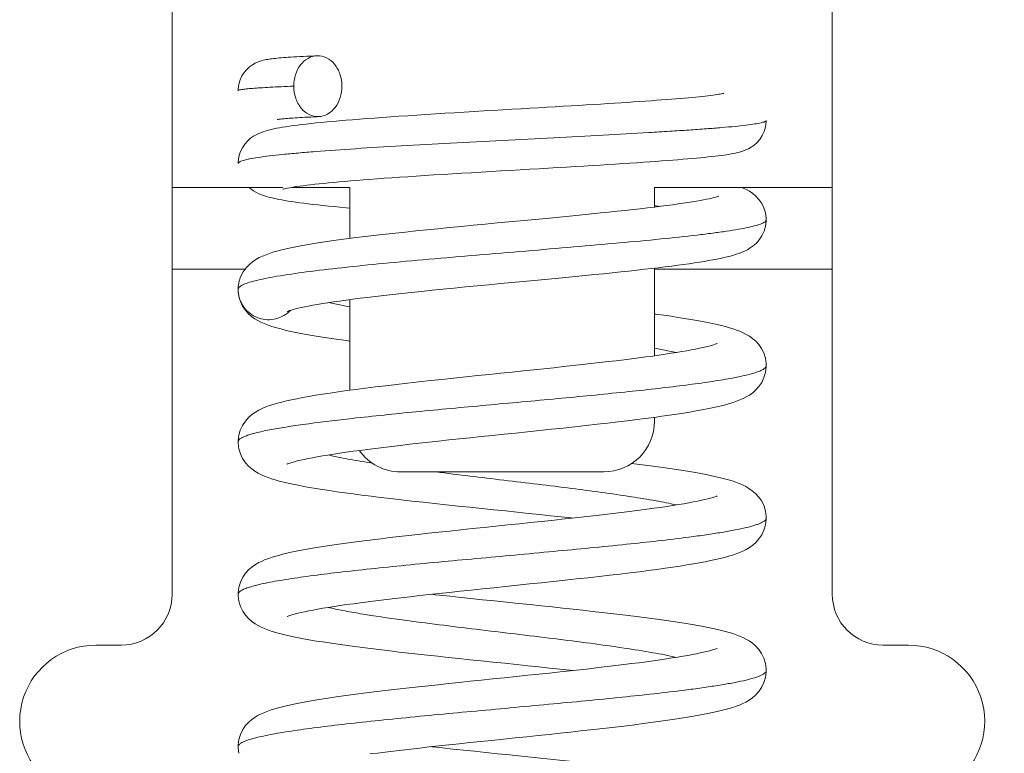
# Model space of a CAD drawing. Header units: millimetres. Extents: x 38 to 345, y 39 to 594.
# Tile 41 of 46: x 301.72 to 311.41, y 398.28 to 405.5. Entities that reach past the tile are written whole.
import ezdxf

# ---------------------------------------------------------------- set-up
doc = ezdxf.new("R2010")
doc.units = ezdxf.units.MM
doc.layers.add('DIM', color=7, linetype='Continuous')
doc.styles.get("Standard").update_dxf_attribs({"font": 'txt.shx'})
doc.dimstyles.new('ISO-25', dxfattribs={"dimtxt": 5, "dimasz": 5, "dimexe": 1, "dimexo": 1, "dimgap": 1, "dimtad": 0, "dimdsep": 46, "dimtxsty": 'Standard', "dimcen": 1, "dimadec": 0, "dimazin": 0, "dimtfac": 1, "dimtmove": 0, "dimatfit": 3, "dimfxl": 0, "dimarcsym": 0})

# ---------------------------------------------------------------- blocks, each defined once
blk = doc.blocks.new('*D3')
at = {"layer": 'Defpoints', "color": 0}
for p in [(306.4711, 505.0418), (306.4711, 371.4418), (341.4711, 371.4418)]:
    blk.add_point(p, dxfattribs=at)
at = {"layer": 'DIM', "color": 0, "lineweight": -2}
for p, q in [((307.4711, 505.0418), (342.4711, 505.0418)), ((341.4711, 500.0418), (341.4711, 448.4085)), ((341.4711, 376.4418), (341.4711, 428.0752)), ((307.4711, 371.4418), (342.4711, 371.4418))]:
    blk.add_line(p, q, dxfattribs=at)
at = {"layer": 'DIM', "color": 0}
for points in [[(340.6378, 500.0418), (342.3044, 500.0418), (341.4711, 505.0418)], [(340.6378, 376.4418), (342.3044, 376.4418), (341.4711, 371.4418)]]:
    blk.add_solid(points, dxfattribs=at)
at = {"layer": 'DIM', "color": 0, "lineweight": 0, "insert": (341.4711, 438.2418), "char_height": 5, "attachment_point": 5, "rotation": 90}
blk.add_mtext('133.6', dxfattribs=at)

msp = doc.modelspace()

# ---------------------------------------------------------------- linework, layer by layer
at = {"color": 7, "linetype": 'Continuous', "lineweight": 0}
for p, q in [((303.2211, 403.8461), (303.2211, 406.4708)), ((309.7211, 406.4708), (309.7211, 403.8461)), ((303.2211, 403.8461), (303.2211, 399.8418)), ((304.312, 403.8461), (303.2211, 403.8461)), ((304.9711, 403.8461), (304.3989, 403.8461)), ((304.9711, 403.3433), (304.9711, 403.8461)), ((307.9711, 403.8461), (307.9711, 403.6529)), ((309.7211, 403.8461), (307.9711, 403.8461)), ((309.7211, 399.8418), (309.7211, 403.8461)), ((309.071, 403.5267), (309.071, 403.5266)), ((307.9711, 403.0512), (307.9711, 402.1893)), ((303.949, 403.0418), (303.2211, 403.0418)), ((309.7211, 403.0418), (307.9711, 403.0418)), ((303.8718, 402.8609), (303.8713, 402.8451)), ((303.8732, 402.8701), (303.8718, 402.8609)), ((303.8776, 402.8999), (303.8732, 402.8701)), ((303.8855, 402.9321), (303.8826, 402.923)), ((303.8711, 402.8407), (303.8715, 402.8262)), ((303.8712, 402.8451), (303.8712, 402.8418)), ((303.8712, 402.8407), (303.8712, 402.8418)), ((304.7615, 402.7116), (304.9695, 402.6696)), ((304.9711, 401.8499), (304.9711, 402.7412)), ((307.9728, 402.264), (308.1854, 402.221)), ((309.0709, 402.0919), (309.0709, 402.0917)), ((304.9935, 401.5725), (304.9677, 401.5696)), ((307.9711, 401.5837), (307.9711, 401.5461)), ((303.8712, 401.3419), (303.8712, 401.3417)), ((307.4711, 401.0461), (305.4711, 401.0461)), ((309.0711, 400.5919), (309.0711, 400.5918)), ((303.8712, 399.8418), (303.8712, 399.8416)), ((302.4711, 399.3418), (302.7211, 399.3418)), ((310.4711, 399.3418), (310.2211, 399.3418)), ((309.071, 399.0919), (309.071, 399.0917)), ((303.8712, 398.3419), (303.8712, 398.3417))]:
    msp.add_line(p, q, dxfattribs=at)
for points in [[(304.6482, 405.1416), (304.6257, 405.1406), (304.5859, 405.1388), (304.5484, 405.1369), (304.5131, 405.1351), (304.4798, 405.1333), (304.4485, 405.1315), (304.419, 405.1297), (304.3913, 405.128), (304.3652, 405.1262), (304.3408, 405.1245), (304.3179, 405.1228), (304.2964, 405.1211), (304.2762, 405.1193), (304.2573, 405.1176), (304.2394, 405.1158), (304.2226, 405.114), (304.2066, 405.1121), (304.1913, 405.1101), (304.1766, 405.1081), (304.1623, 405.1058), (304.1482, 405.1033), (304.1339, 405.1005), (304.119, 405.097), (304.1026, 405.0927), (304.084, 405.0868), (304.0628, 405.0789), (304.0384, 405.0676), (304.0118, 405.0524), (303.984, 405.0325), (303.9567, 405.0076), (303.9315, 404.9779), (303.9093, 404.9433), (303.8913, 404.9045), (303.8784, 404.8615), (303.8717, 404.8149), (303.8711, 404.7968)], [(308.6522, 404.7713), (308.6515, 404.7711), (308.647, 404.77), (308.6396, 404.7685), (308.6296, 404.7665), (308.6172, 404.7643), (308.6024, 404.7618), (308.5855, 404.7592), (308.5665, 404.7565), (308.5455, 404.7537), (308.5224, 404.7507), (308.4973, 404.7477), (308.4703, 404.7446), (308.4412, 404.7414), (308.4102, 404.7382), (308.3772, 404.7349), (308.3422, 404.7315), (308.3052, 404.7281), (308.2662, 404.7247), (308.2252, 404.7211), (308.1821, 404.7176), (308.137, 404.7139), (308.0898, 404.7102), (308.0406, 404.7065), (307.9895, 404.7027), (307.9363, 404.6989), (307.8812, 404.695), (307.8241, 404.691), (307.7651, 404.687), (307.7041, 404.6829), (307.6412, 404.6788), (307.5765, 404.6747), (307.5099, 404.6704), (307.4415, 404.6662), (307.3713, 404.6618), (307.2993, 404.6574), (307.2255, 404.653), (307.1499, 404.6485), (307.0724, 404.6438), (306.993, 404.6392), (306.9118, 404.6344), (306.8285, 404.6295), (306.7434, 404.6245), (306.6563, 404.6194), (306.5672, 404.6142), (306.4762, 404.6089), (306.3834, 404.6035), (306.2892, 404.5979), (306.194, 404.5922), (306.0983, 404.5865), (306.0027, 404.5807), (305.9075, 404.5749), (305.8133, 404.569), (305.7206, 404.5631), (305.6297, 404.5573), (305.5411, 404.5515), (305.4552, 404.5457), (305.3719, 404.54), (305.2914, 404.5343), (305.2137, 404.5287), (305.1387, 404.5231), (305.0666, 404.5175), (304.9972, 404.512), (304.9306, 404.5066), (304.8669, 404.5012), (304.8059, 404.4958), (304.7476, 404.4904), (304.6921, 404.4851), (304.6393, 404.4798), (304.5892, 404.4745), (304.5418, 404.4693), (304.4969, 404.464), (304.4546, 404.4588), (304.4148, 404.4536), (304.3775, 404.4484), (304.3423, 404.4432), (304.3094, 404.4379), (304.2785, 404.4326), (304.2495, 404.4272), (304.2221, 404.4216), (304.1961, 404.4158), (304.1713, 404.4096), (304.1475, 404.403), (304.1239, 404.3956), (304.1002, 404.3872), (304.0758, 404.3772), (304.05, 404.3647), (304.0228, 404.3491), (303.9944, 404.3291), (303.9657, 404.3041), (303.9379, 404.2728), (303.913, 404.2354), (303.8926, 404.1928), (303.8785, 404.1462), (303.8717, 404.0979), (303.8712, 404.0804)], [(304.256, 404.5137), (304.2558, 404.5137), (304.2574, 404.514), (304.2609, 404.5145), (304.266, 404.5153), (304.2727, 404.5162), (304.2807, 404.5171), (304.2901, 404.5182), (304.3008, 404.5193), (304.3127, 404.5205), (304.326, 404.5217), (304.3405, 404.523), (304.3562, 404.5243), (304.3733, 404.5256), (304.3917, 404.5269), (304.4113, 404.5283), (304.4323, 404.5297), (304.4546, 404.5311), (304.4783, 404.5325), (304.5033, 404.5339), (304.5297, 404.5354), (304.5575, 404.5369), (304.5867, 404.5383), (304.6174, 404.5398), (304.6495, 404.5413), (304.6642, 404.542)], [(304.9219, 403.9049), (304.9799, 403.9098), (305.0406, 403.9148), (305.1038, 403.9198), (305.1697, 403.9249), (305.2383, 403.93), (305.3097, 403.9352), (305.3839, 403.9405), (305.4611, 403.9458), (305.5412, 403.9513), (305.6242, 403.9568), (305.71, 403.9623), (305.7983, 403.968), (305.8888, 403.9736), (305.981, 403.9793), (306.0748, 403.9851), (306.1697, 403.9908), (306.2653, 403.9965), (306.3613, 404.0022), (306.4572, 404.0078), (306.5528, 404.0134), (306.6477, 404.0189), (306.7416, 404.0244), (306.8344, 404.0298), (306.9258, 404.0352), (307.0157, 404.0404), (307.1038, 404.0456), (307.19, 404.0508), (307.2742, 404.0558), (307.356, 404.0607), (307.4355, 404.0656), (307.5125, 404.0704), (307.587, 404.0751), (307.6591, 404.0797), (307.7287, 404.0842), (307.796, 404.0887), (307.8608, 404.093), (307.9233, 404.0974), (307.9835, 404.1016), (308.0413, 404.1058), (308.0969, 404.11), (308.1503, 404.114), (308.2015, 404.1181), (308.2505, 404.1221), (308.2974, 404.126), (308.342, 404.1299), (308.3846, 404.1338), (308.425, 404.1376), (308.4634, 404.1414), (308.4997, 404.1452), (308.534, 404.1489), (308.5664, 404.1526), (308.597, 404.1563), (308.6257, 404.16), (308.6528, 404.1637), (308.6783, 404.1675), (308.7023, 404.1712), (308.7251, 404.1751), (308.7467, 404.1791), (308.7673, 404.1834), (308.7873, 404.1879), (308.8069, 404.1929), (308.8268, 404.1986), (308.8475, 404.2054), (308.8698, 404.214), (308.8946, 404.2254), (308.9215, 404.2404), (308.9505, 404.2604), (308.9797, 404.286), (309.0074, 404.3177), (309.0318, 404.355), (309.0511, 404.3969), (309.0644, 404.4425), (309.0706, 404.4899), (309.0709, 404.5041)], [(303.978, 403.8461), (303.9957, 403.8308), (304.0244, 403.8108), (304.0515, 403.7953), (304.077, 403.7831), (304.101, 403.7732), (304.1241, 403.7649), (304.1469, 403.7577), (304.1699, 403.7511), (304.1936, 403.745), (304.2183, 403.7392), (304.2444, 403.7336), (304.2719, 403.728), (304.3012, 403.7226), (304.3323, 403.7172), (304.3653, 403.7118), (304.4003, 403.7064), (304.4374, 403.7011), (304.4767, 403.6956), (304.5182, 403.6902), (304.5619, 403.6847), (304.608, 403.6792), (304.6565, 403.6736), (304.7073, 403.6679), (304.7606, 403.6622), (304.8163, 403.6565), (304.8744, 403.6506), (304.935, 403.6447), (304.9711, 403.6413)], [(304.312, 403.8278), (304.3118, 403.8278), (304.3137, 403.8283), (304.3195, 403.83), (304.3288, 403.8323), (304.3415, 403.8352), (304.3573, 403.8385), (304.3762, 403.8421), (304.3979, 403.8459), (304.3989, 403.8461)], [(304.3989, 403.8461), (304.4225, 403.8499), (304.4497, 403.8541), (304.4798, 403.8583), (304.5124, 403.8627), (304.5477, 403.8672), (304.5856, 403.8717), (304.6261, 403.8763), (304.6691, 403.8809), (304.7147, 403.8857), (304.7628, 403.8904), (304.8133, 403.8952), (304.8664, 403.9), (304.9219, 403.9049)], [(309.071, 403.5266), (309.0704, 403.5454), (309.0631, 403.5957), (309.0478, 403.6444), (309.0258, 403.689), (308.999, 403.7278), (308.969, 403.7604), (308.9377, 403.7868), (308.9061, 403.8082), (308.8749, 403.8255), (308.8441, 403.8398), (308.8282, 403.8461)], [(308.6021, 403.7589), (308.6031, 403.7594), (308.6045, 403.76), (308.6017, 403.759), (308.5951, 403.7567), (308.5849, 403.7535), (308.5712, 403.7496), (308.5541, 403.7451), (308.5337, 403.7402), (308.51, 403.7349), (308.4831, 403.7293), (308.453, 403.7234), (308.4197, 403.7172), (308.3831, 403.7108), (308.3432, 403.7042), (308.2999, 403.6974), (308.2533, 403.6903), (308.2033, 403.6831), (308.1499, 403.6758), (308.093, 403.6682), (308.0328, 403.6605), (307.9692, 403.6527), (307.9023, 403.6447), (307.8322, 403.6365), (307.7591, 403.6283), (307.6829, 403.6199), (307.6038, 403.6114), (307.5219, 403.6027), (307.4374, 403.594), (307.3499, 403.5851), (307.2596, 403.5761), (307.1663, 403.5669), (307.0698, 403.5575), (306.9701, 403.5479), (306.8671, 403.5381), (306.7608, 403.5279), (306.6508, 403.5175), (306.5379, 403.5068), (306.4222, 403.4959), (306.3048, 403.4847), (306.1868, 403.4734), (306.0691, 403.462), (305.9527, 403.4507), (305.8385, 403.4394), (305.7277, 403.4282), (305.6205, 403.4172), (305.5178, 403.4064), (305.4192, 403.3958), (305.3247, 403.3854), (305.2342, 403.3752), (305.1476, 403.365), (305.0647, 403.355), (304.9853, 403.3451), (304.9095, 403.3353), (304.837, 403.3255), (304.7678, 403.3158), (304.7018, 403.3061), (304.6392, 403.2964), (304.58, 403.2867), (304.524, 403.2771), (304.4713, 403.2674), (304.4216, 403.2578), (304.3751, 403.248), (304.3313, 403.2382), (304.2902, 403.2282), (304.2514, 403.218), (304.2148, 403.2073), (304.1798, 403.196), (304.146, 403.1838), (304.1129, 403.1701), (304.0802, 403.1546), (304.0474, 403.1363), (304.0146, 403.1143), (303.9819, 403.0875), (303.9499, 403.054), (303.9208, 403.0136), (303.8964, 402.9658), (303.8855, 402.9321)], [(304.355, 402.6248), (304.3549, 402.6248), (304.3578, 402.626), (304.3652, 402.6289), (304.3769, 402.6329), (304.3926, 402.6378), (304.4121, 402.6434), (304.4355, 402.6495), (304.4624, 402.6561), (304.493, 402.663), (304.5272, 402.6703), (304.5651, 402.6778), (304.6066, 402.6856), (304.6519, 402.6936), (304.7009, 402.7018), (304.7536, 402.7102), (304.81, 402.7187), (304.8701, 402.7274), (304.9338, 402.7362), (305.001, 402.7452), (305.0719, 402.7543), (305.1465, 402.7635), (305.225, 402.7729), (305.3073, 402.7825), (305.3937, 402.7923), (305.4842, 402.8022), (305.5789, 402.8124), (305.6779, 402.8228), (305.7812, 402.8333), (305.8881, 402.8441), (305.9982, 402.855), (306.1106, 402.866), (306.2244, 402.877), (306.3388, 402.8879), (306.453, 402.8988), (306.5661, 402.9095), (306.6772, 402.92), (306.786, 402.9303), (306.892, 402.9403), (306.9953, 402.9502), (307.0959, 402.9599), (307.1936, 402.9693), (307.2884, 402.9786), (307.3803, 402.9878), (307.4694, 402.9967), (307.5555, 403.0056), (307.6387, 403.0143), (307.719, 403.0228), (307.7965, 403.0313), (307.871, 403.0396), (307.9426, 403.0478), (308.0112, 403.0559), (308.077, 403.0639), (308.1399, 403.0718), (308.1998, 403.0796), (308.257, 403.0874), (308.3114, 403.095), (308.3631, 403.1026), (308.4122, 403.1102), (308.4587, 403.1177), (308.5026, 403.1251), (308.544, 403.1326), (308.5831, 403.14), (308.6198, 403.1475), (308.6544, 403.155), (308.687, 403.1626), (308.7179, 403.1705), (308.7473, 403.1786), (308.7754, 403.1872), (308.8028, 403.1965), (308.83, 403.2069), (308.8573, 403.2187), (308.8853, 403.2328), (308.914, 403.2497), (308.9435, 403.2707), (308.9732, 403.2967), (309.0023, 403.3295), (309.0284, 403.3687), (309.0498, 403.4138), (309.0642, 403.4628), (309.0706, 403.5124), (309.071, 403.5267)], [(303.8826, 402.923), (303.8796, 402.9135), (303.8776, 402.8999)], [(303.8715, 402.8262), (303.8784, 402.7745), (303.8937, 402.7236), (303.9161, 402.677), (303.9432, 402.6368), (303.9732, 402.6032), (304.0039, 402.5761), (304.0347, 402.5539), (304.0655, 402.5354), (304.0962, 402.5195), (304.1273, 402.5056), (304.1592, 402.493), (304.1924, 402.4814), (304.2272, 402.4704), (304.2642, 402.4597), (304.3035, 402.4494), (304.3456, 402.4392), (304.3905, 402.4292), (304.4383, 402.4191), (304.4892, 402.4092), (304.5432, 402.3992), (304.6003, 402.3892), (304.6606, 402.3792), (304.7244, 402.3691), (304.7916, 402.359), (304.8625, 402.3487), (304.9372, 402.3383), (304.9711, 402.3338)], [(309.0709, 402.0917), (309.0701, 402.1136), (309.0619, 402.1666), (309.0458, 402.2164), (309.0233, 402.2612), (308.9965, 402.2999), (308.9669, 402.3325), (308.9363, 402.3592), (308.9051, 402.3813), (308.8739, 402.3999), (308.8424, 402.4159), (308.8106, 402.4299), (308.7778, 402.4425), (308.7437, 402.4543), (308.7079, 402.4654), (308.6702, 402.476), (308.6303, 402.4863), (308.5877, 402.4965), (308.5423, 402.5065), (308.4938, 402.5165), (308.4421, 402.5265), (308.3872, 402.5366), (308.3289, 402.5466), (308.2672, 402.5567), (308.202, 402.5669), (308.1332, 402.5772), (308.0609, 402.5876), (307.9848, 402.5981), (307.9711, 402.5999)], [(308.5862, 402.3095), (308.5866, 402.3098), (308.5848, 402.309), (308.5779, 402.3062), (308.5663, 402.302), (308.5503, 402.2968), (308.5303, 402.2909), (308.5063, 402.2844), (308.4785, 402.2774), (308.4472, 402.2701), (308.4123, 402.2626), (308.374, 402.2547), (308.3324, 402.2467), (308.2875, 402.2385), (308.2395, 402.2302), (308.1882, 402.2217), (308.1339, 402.2131), (308.0765, 402.2044), (308.0161, 402.1956), (307.9528, 402.1867), (307.8865, 402.1777), (307.8173, 402.1685), (307.7453, 402.1593), (307.6705, 402.15), (307.593, 402.1406), (307.5129, 402.1311), (307.4303, 402.1215), (307.3452, 402.1118), (307.2578, 402.102), (307.1678, 402.0921), (307.0753, 402.082), (306.98, 402.0718), (306.8818, 402.0613), (306.7806, 402.0507), (306.6763, 402.0398), (306.5688, 402.0286), (306.4581, 402.0171), (306.3449, 402.0053), (306.2297, 401.9933), (306.1133, 401.9812), (305.9967, 401.9689), (305.8805, 401.9565), (305.7653, 401.9441), (305.6518, 401.9317), (305.5404, 401.9193), (305.4317, 401.9069), (305.326, 401.8945), (305.2239, 401.8822), (305.1256, 401.87), (305.0315, 401.8579), (304.942, 401.846), (304.8572, 401.8342), (304.7773, 401.8225), (304.7022, 401.8111), (304.6321, 401.7998), (304.5667, 401.7886), (304.5058, 401.7776), (304.449, 401.7667), (304.3963, 401.7557), (304.3472, 401.7448), (304.3013, 401.7336), (304.2584, 401.7223), (304.2181, 401.7105), (304.1801, 401.6981), (304.144, 401.6849), (304.1093, 401.6703), (304.0752, 401.6536), (304.0414, 401.6341), (304.0075, 401.6105), (303.9744, 401.5817), (303.9427, 401.5462), (303.9148, 401.5044), (303.8926, 401.457), (303.8779, 401.4065), (303.8715, 401.3568), (303.8712, 401.3417)], [(307.966, 401.5831), (308.0439, 401.5937), (308.1186, 401.6043), (308.1894, 401.6148), (308.2564, 401.6252), (308.3197, 401.6355), (308.3794, 401.6457), (308.4357, 401.6559), (308.4887, 401.6661), (308.5385, 401.6763), (308.5852, 401.6866), (308.6289, 401.697), (308.6698, 401.7075), (308.708, 401.7183), (308.744, 401.7294), (308.7781, 401.7412), (308.8108, 401.7539), (308.8427, 401.7679), (308.8743, 401.784), (308.9058, 401.8027), (308.9373, 401.8252), (308.9684, 401.8526), (308.9988, 401.8866), (309.026, 401.927), (309.0484, 401.9738), (309.0637, 402.0247), (309.0705, 402.0764), (309.0709, 402.0919)], [(304.3558, 401.124), (304.3556, 401.1239), (304.3589, 401.1253), (304.3681, 401.1289), (304.3825, 401.1338), (304.4018, 401.1398), (304.4255, 401.1465), (304.4535, 401.1537), (304.4854, 401.1613), (304.5212, 401.1692), (304.5607, 401.1774), (304.6039, 401.1858), (304.6507, 401.1944), (304.7011, 401.2032), (304.7549, 401.2121), (304.8121, 401.2211), (304.8726, 401.2303), (304.9364, 401.2395), (305.0033, 401.2489), (305.0734, 401.2583), (305.1467, 401.2679), (305.2232, 401.2776), (305.3029, 401.2875), (305.3857, 401.2974), (305.4716, 401.3075), (305.5606, 401.3177), (305.6526, 401.3281), (305.7476, 401.3386), (305.8455, 401.3493), (305.9464, 401.3602), (306.05, 401.3712), (306.1562, 401.3824), (306.2649, 401.3938), (306.376, 401.4053), (306.4892, 401.4171), (306.6041, 401.429), (306.7207, 401.4412), (306.8379, 401.4534), (306.9551, 401.4658), (307.0712, 401.4781), (307.1855, 401.4905), (307.297, 401.5027), (307.4049, 401.5147), (307.509, 401.5266), (307.6087, 401.5383), (307.7042, 401.5497), (307.7954, 401.561), (307.8824, 401.572)], [(307.8824, 401.572), (307.9652, 401.5829), (307.966, 401.5831)], [(303.8712, 401.3419), (303.8715, 401.3264), (303.8784, 401.2747), (303.8937, 401.2237), (303.9161, 401.1769), (303.9435, 401.1364), (303.974, 401.1023), (304.0054, 401.0749), (304.0371, 401.0523), (304.0688, 401.0335), (304.1005, 401.0174), (304.1328, 401.0033), (304.1659, 400.9906), (304.2007, 400.9786), (304.2375, 400.9673), (304.2767, 400.9564), (304.3186, 400.9457), (304.3635, 400.9351), (304.4114, 400.9247), (304.4625, 400.9143), (304.5169, 400.904), (304.5749, 400.8936), (304.6365, 400.8832), (304.7019, 400.8726), (304.7712, 400.862), (304.8446, 400.8513), (304.9221, 400.8404), (305.0038, 400.8294), (305.0896, 400.8182), (305.1797, 400.8069), (305.274, 400.7954), (305.3726, 400.7836), (305.4753, 400.7718), (305.5819, 400.7597), (305.6919, 400.7475), (305.8047, 400.7352), (305.9198, 400.7229), (306.0364, 400.7106), (306.1538, 400.6982), (306.2714, 400.686), (306.3886, 400.6738), (306.5046, 400.6617), (306.619, 400.6498), (306.7313, 400.6381), (306.841, 400.6266), (306.9479, 400.6153), (307.0518, 400.6042), (307.1527, 400.5932), (307.1655, 400.5918)], [(309.0711, 400.5918), (309.0707, 400.6078), (309.064, 400.6582), (309.0488, 400.7094), (309.0259, 400.7571), (308.9978, 400.7984), (308.9662, 400.8333), (308.9336, 400.8612), (308.9007, 400.8841), (308.8683, 400.9029), (308.836, 400.9188), (308.8036, 400.9327), (308.7705, 400.9452), (308.736, 400.9568), (308.6998, 400.9678), (308.6614, 400.9784), (308.6205, 400.9887), (308.5768, 400.9989), (308.5303, 401.009), (308.4808, 401.0191), (308.4283, 401.0291), (308.3727, 401.0391), (308.3141, 401.0491), (308.2525, 401.0591), (308.1881, 401.069), (308.1211, 401.079), (308.0515, 401.0889), (307.9791, 401.0988), (307.9039, 401.1088), (307.8258, 401.1188), (307.7447, 401.129), (307.7444, 401.129)], [(308.5863, 400.8096), (308.5865, 400.8097), (308.584, 400.8086), (308.5762, 400.8055), (308.5633, 400.801), (308.5456, 400.7954), (308.5235, 400.789), (308.4971, 400.782), (308.4667, 400.7746), (308.4324, 400.7669), (308.3944, 400.7588), (308.3526, 400.7505), (308.3072, 400.7421), (308.2582, 400.7334), (308.2057, 400.7246), (308.1498, 400.7156), (308.0906, 400.7065), (308.0281, 400.6973), (307.9626, 400.688), (307.894, 400.6787), (307.8224, 400.6692), (307.748, 400.6597), (307.6709, 400.65), (307.5913, 400.6404), (307.5092, 400.6306), (307.4246, 400.6208), (307.3374, 400.6109), (307.2474, 400.6008), (307.1544, 400.5906), (307.0584, 400.5802), (306.959, 400.5695), (306.8563, 400.5587), (306.75, 400.5475), (306.6401, 400.536), (306.526, 400.5241), (306.4098, 400.5121), (306.2927, 400.4999), (306.1767, 400.4878), (306.064, 400.476), (305.9545, 400.4644), (305.8482, 400.4531), (305.7453, 400.4419), (305.6455, 400.431), (305.5491, 400.4202), (305.4558, 400.4096), (305.3656, 400.3992), (305.2785, 400.3888), (305.1944, 400.3786), (305.1133, 400.3685), (305.0351, 400.3584), (304.9597, 400.3484), (304.8871, 400.3384), (304.8171, 400.3284), (304.75, 400.3184), (304.6857, 400.3085), (304.6245, 400.2985), (304.5664, 400.2886), (304.5113, 400.2786), (304.4593, 400.2687), (304.4104, 400.2587), (304.3645, 400.2487), (304.3213, 400.2386), (304.2808, 400.2284), (304.2427, 400.2178), (304.2066, 400.2069), (304.1722, 400.1954), (304.1391, 400.1829), (304.1066, 400.169), (304.0743, 400.1531), (304.0419, 400.1344), (304.0094, 400.1118), (303.9771, 400.0843), (303.9457, 400.05), (303.9176, 400.0091), (303.8944, 399.9617), (303.8787, 399.9104), (303.8717, 399.8591), (303.8712, 399.8416)], [(304.3562, 399.6242), (304.3558, 399.624), (304.3576, 399.6248), (304.3644, 399.6275), (304.3757, 399.6316), (304.3914, 399.6367), (304.4111, 399.6425), (304.4348, 399.649), (304.4622, 399.6559), (304.4934, 399.6632), (304.5284, 399.6708), (304.5671, 399.6787), (304.6095, 399.6869), (304.6556, 399.6953), (304.7054, 399.7039), (304.7588, 399.7127), (304.8158, 399.7217), (304.8762, 399.7308), (304.9399, 399.74), (305.0069, 399.7494), (305.077, 399.7588), (305.1503, 399.7684), (305.2267, 399.7781), (305.3063, 399.7879), (305.3891, 399.7978), (305.4751, 399.8079), (305.5642, 399.8182), (305.6565, 399.8286), (305.752, 399.8391), (305.8507, 399.8499), (305.9525, 399.8608), (306.0574, 399.872), (306.1654, 399.8834), (306.2762, 399.8949), (306.3898, 399.9068), (306.5054, 399.9188), (306.6224, 399.9309), (306.74, 399.9432), (306.8576, 399.9555), (306.9746, 399.9678), (307.0903, 399.9802), (307.2042, 399.9925), (307.3158, 400.0048), (307.4244, 400.0169), (307.5296, 400.029), (307.6311, 400.0409), (307.7284, 400.0527), (307.8215, 400.0643), (307.9103, 400.0757), (307.9948, 400.0869), (308.075, 400.0981), (308.1509, 400.109), (308.2227, 400.1199), (308.2904, 400.1306), (308.3541, 400.1413), (308.4139, 400.1519), (308.47, 400.1624), (308.5225, 400.173), (308.5715, 400.1835), (308.6174, 400.1942), (308.6604, 400.205), (308.7007, 400.2162), (308.7386, 400.2277), (308.7743, 400.2398), (308.8083, 400.2528), (308.8412, 400.2672), (308.8735, 400.2835), (308.9055, 400.3025), (308.9373, 400.3253), (308.9687, 400.3528), (308.999, 400.3868), (309.0262, 400.4272), (309.0486, 400.4739), (309.0639, 400.5247), (309.0707, 400.5763), (309.0711, 400.5919)], [(303.8712, 399.8418), (303.8716, 399.8263), (303.8784, 399.7744), (303.8939, 399.723), (303.9168, 399.6757), (303.9445, 399.6351), (303.9753, 399.6011), (304.0065, 399.574), (304.0378, 399.5518), (304.0688, 399.5335), (304.0996, 399.5179), (304.1308, 399.5041), (304.1626, 399.4918), (304.1956, 399.4803), (304.2301, 399.4695), (304.2662, 399.4592), (304.3044, 399.4492), (304.3449, 399.4394), (304.3878, 399.4297), (304.4334, 399.4201), (304.4817, 399.4106), (304.5328, 399.4011), (304.5868, 399.3915), (304.6438, 399.382), (304.7037, 399.3724), (304.7666, 399.3627), (304.8324, 399.353), (304.9011, 399.3433), (304.9726, 399.3335), (305.0468, 399.3237), (305.1237, 399.3139), (305.2032, 399.304), (305.2852, 399.294), (305.3699, 399.284), (305.4574, 399.2738), (305.5476, 399.2636), (305.6408, 399.2532), (305.737, 399.2426), (305.8363, 399.2319), (305.9386, 399.2209), (306.0442, 399.2097), (306.1531, 399.1983), (306.265, 399.1866), (306.3806, 399.1746), (306.4968, 399.1625), (306.6111, 399.1507), (306.7232, 399.139), (306.8317, 399.1276), (306.937, 399.1164), (307.0391, 399.1055), (307.138, 399.0948), (307.1654, 399.0918)], [(309.071, 399.0917), (309.0705, 399.1095), (309.0634, 399.1607), (309.0478, 399.2117), (309.025, 399.2586), (308.9972, 399.2991), (308.9664, 399.3331), (308.9348, 399.3604), (308.903, 399.3827), (308.8713, 399.4013), (308.8398, 399.4171), (308.808, 399.4309), (308.7756, 399.4433), (308.7422, 399.4548), (308.7073, 399.4656), (308.6704, 399.476), (308.6313, 399.4861), (308.5897, 399.496), (308.5456, 399.5058), (308.4986, 399.5156), (308.4488, 399.5253), (308.3961, 399.535), (308.3404, 399.5447), (308.2818, 399.5544), (308.2202, 399.5641), (308.1556, 399.5739), (308.0882, 399.5837), (308.0181, 399.5935), (307.9453, 399.6034), (307.8699, 399.6132), (307.792, 399.6231), (307.7114, 399.6331), (307.6282, 399.6431), (307.5421, 399.6532), (307.4532, 399.6634), (307.3613, 399.6738), (307.2664, 399.6843), (307.1685, 399.695), (307.0674, 399.7059), (306.9632, 399.717), (306.8559, 399.7283), (306.7454, 399.7399), (306.6319, 399.7517), (306.5152, 399.7639), (306.3968, 399.7761), (306.278, 399.7885), (306.1595, 399.8009), (306.042, 399.8133), (305.9262, 399.8256), (305.8125, 399.8379), (305.7768, 399.8418)], [(308.5862, 399.3096), (308.5866, 399.3098), (308.5848, 399.309), (308.5782, 399.3063), (308.5672, 399.3023), (308.552, 399.2973), (308.5332, 399.2917), (308.5106, 399.2855), (308.4844, 399.2789), (308.4546, 399.2718), (308.4213, 399.2645), (308.3845, 399.2568), (308.3441, 399.2489), (308.3, 399.2408), (308.2523, 399.2324), (308.2009, 399.2238), (308.1459, 399.215), (308.0873, 399.206), (308.0253, 399.1969), (307.9599, 399.1877), (307.8914, 399.1783), (307.8197, 399.1689), (307.7453, 399.1593), (307.668, 399.1497), (307.5878, 399.14), (307.5046, 399.1301), (307.4183, 399.1201), (307.3289, 399.1099), (307.2362, 399.0996), (307.1402, 399.0891), (307.0409, 399.0783), (306.9382, 399.0673), (306.832, 399.0561), (306.7223, 399.0446), (306.6084, 399.0327), (306.4929, 399.0207), (306.378, 399.0088), (306.2647, 398.997), (306.1548, 398.9855), (306.0478, 398.9743), (305.9437, 398.9633), (305.8425, 398.9525), (305.7442, 398.9418), (305.6487, 398.9314), (305.5561, 398.921), (305.4661, 398.9108), (305.3789, 398.9007), (305.2944, 398.8907), (305.2123, 398.8808), (305.1328, 398.8709), (305.0558, 398.8611), (304.9812, 398.8513), (304.9094, 398.8415), (304.8402, 398.8317), (304.7739, 398.822), (304.7105, 398.8124), (304.65, 398.8027), (304.5925, 398.7931), (304.5379, 398.7835), (304.4862, 398.7739), (304.4374, 398.7643), (304.3913, 398.7547), (304.3479, 398.745), (304.3071, 398.7351), (304.2687, 398.7251), (304.2323, 398.7148), (304.1976, 398.704), (304.1644, 398.6926), (304.1324, 398.6802), (304.101, 398.6665), (304.0699, 398.6508), (304.0388, 398.6324), (304.0074, 398.6103), (303.9762, 398.5834), (303.9455, 398.5498), (303.9179, 398.5097), (303.8949, 398.4628), (303.879, 398.4118), (303.8717, 398.3601), (303.8712, 398.3417)], [(305.1667, 398.2705), (305.2421, 398.28), (305.3202, 398.2896), (305.401, 398.2992), (305.4845, 398.309), (305.5709, 398.3189), (305.6601, 398.329), (305.7523, 398.3392), (305.8474, 398.3495), (305.9456, 398.3601), (306.0468, 398.3709), (306.151, 398.3818), (306.2584, 398.3931), (306.3687, 398.4046), (306.4828, 398.4164), (306.5981, 398.4284), (306.7128, 398.4403), (306.8256, 398.4521), (306.9347, 398.4636), (307.0407, 398.4749), (307.1435, 398.4859), (307.2432, 398.4968), (307.3398, 398.5074), (307.4333, 398.5179), (307.5239, 398.5283), (307.6115, 398.5386), (307.6963, 398.5487), (307.7782, 398.5588), (307.8575, 398.5688), (307.9341, 398.5788), (308.008, 398.5887), (308.0792, 398.5987), (308.1475, 398.6085), (308.2129, 398.6184), (308.2752, 398.6282), (308.3345, 398.638), (308.3908, 398.6477), (308.444, 398.6575), (308.4943, 398.6672), (308.5417, 398.677), (308.5863, 398.6869), (308.6283, 398.6968), (308.6678, 398.707), (308.705, 398.7174), (308.7403, 398.7282), (308.7741, 398.7397), (308.8067, 398.7522), (308.8387, 398.766), (308.8704, 398.7818), (308.9021, 398.8004), (308.9342, 398.8228), (308.9661, 398.8502), (308.9972, 398.8845), (309.0252, 398.9254), (309.0482, 398.973), (309.0638, 399.0246), (309.0706, 399.0765), (309.071, 399.0919)], [(303.8712, 398.3419), (303.8715, 398.3279), (303.8779, 398.277)], [(307.6564, 398.1397), (307.556, 398.1516), (307.4256, 398.1666), (307.2953, 398.1812), (307.1656, 398.1953), (307.037, 398.2092), (306.91, 398.2226), (306.785, 398.2358), (306.6622, 398.2486), (306.542, 398.2611), (306.4246, 398.2733), (306.3102, 398.2852), (306.1989, 398.2968), (306.0908, 398.3081), (305.9859, 398.3193), (305.8843, 398.3301), (305.7859, 398.3408), (305.7767, 398.3418)]]:
    msp.add_lwpolyline(points, dxfattribs=at)
for centre, radius, start, end in [((306.9162, 396.2233), 7.5167, 81.56445, 81.92407), ((304.1574, 402.8417), 0.2863, 174.29745, 179.32536), ((304.1524, 402.8418), 0.2813, 179.33876, 179.99977), ((304.1594, 402.842), 0.2883, 180.27293, 188.31413), ((307.4711, 401.5461), 0.5, 270, 0), ((305.4711, 401.5461), 0.5, 215.35887, 270), ((302.7211, 399.8418), 0.5, 270, 0), ((310.2211, 399.8418), 0.5, 180, 270), ((302.4711, 398.5918), 0.75, 90, 233.1301), ((310.4711, 398.5918), 0.75, 306.8699, 90)]:
    msp.add_arc(centre, radius, start, end, dxfattribs=at)
for points, knots in [([(304.4195, 404.8418), (304.4195, 404.8797), (304.431, 404.954), (304.4788, 405.0518), (304.5543, 405.1205), (304.6176, 405.1403), (304.6482, 405.1416)], [0, 0, 0, 0, 0.275745, 0.537636, 0.777386, 1, 1, 1, 1]), ([(304.6482, 405.1416), (304.6799, 405.1431), (304.747, 405.1273), (304.8286, 405.0594), (304.8804, 404.9586), (304.8929, 404.8813), (304.8929, 404.8418)], [0, 0, 0, 0, 0.222175, 0.460962, 0.722897, 1, 1, 1, 1]), ([(304.4195, 404.8418), (304.3778, 404.8402), (304.2995, 404.8369), (304.1896, 404.8315), (304.0954, 404.8261), (304.0174, 404.8207), (303.9563, 404.8153), (303.916, 404.8103), (303.8926, 404.8062), (303.8812, 404.8032), (303.8744, 404.8009), (303.8711, 404.798), (303.8711, 404.7968)], [0, 0, 0, 0, 0.226336, 0.425929, 0.59732, 0.739084, 0.850324, 0.930675, 0.959206, 0.979998, 0.993241, 1, 1, 1, 1]), ([(304.6642, 404.542), (304.6326, 404.5406), (304.5654, 404.5563), (304.4838, 404.6243), (304.432, 404.725), (304.4195, 404.8023), (304.4195, 404.8418)], [0, 0, 0, 0, 0.222173, 0.460956, 0.722892, 1, 1, 1, 1]), ([(304.8929, 404.8418), (304.8929, 404.8039), (304.8813, 404.7297), (304.8336, 404.6319), (304.7581, 404.5631), (304.6948, 404.5434), (304.6642, 404.542)], [0, 0, 0, 0, 0.275738, 0.537629, 0.777383, 1, 1, 1, 1]), ([(309.0709, 404.504), (309.0709, 404.5019), (309.0669, 404.4967), (309.0502, 404.4886), (309.0134, 404.4789), (308.9516, 404.4682), (308.8657, 404.4569), (308.7569, 404.4455), (308.6262, 404.4337), (308.4747, 404.4219), (308.3039, 404.4098), (308.1154, 404.3977), (307.8342, 404.3807), (307.4534, 404.3596), (306.9718, 404.3344), (306.471, 404.3087), (305.9701, 404.2825), (305.4886, 404.2558), (305.0447, 404.2288), (304.7064, 404.205), (304.4674, 404.1852), (304.3159, 404.1709), (304.1851, 404.1566), (304.0763, 404.1423), (303.9999, 404.1296), (303.9507, 404.119), (303.9229, 404.1117), (303.9007, 404.1042), (303.8834, 404.0964), (303.8712, 404.0871), (303.8712, 404.0805)], [0, 0, 0, 0, 0.001229, 0.003316, 0.010762, 0.022786, 0.039378, 0.060358, 0.085514, 0.114628, 0.147465, 0.183691, 0.222931, 0.30896, 0.40233, 0.499401, 0.596486, 0.689865, 0.775919, 0.851436, 0.884283, 0.913437, 0.938657, 0.95971, 0.976372, 0.983012, 0.988525, 0.992921, 0.996231, 1, 1, 1, 1]), ([(309.071, 403.5266), (309.0709, 403.5194), (309.0613, 403.5082), (309.0448, 403.498), (309.0155, 403.4844), (308.9651, 403.4687), (308.8884, 403.4505), (308.791, 403.4322), (308.6739, 403.4136), (308.538, 403.3948), (308.3227, 403.3683), (308.0162, 403.3358), (307.6113, 403.2976), (307.1675, 403.2588), (306.6998, 403.2196), (306.2243, 403.1799), (305.7573, 403.1398), (305.3146, 403.0993), (304.9115, 403.0585), (304.5616, 403.0176), (304.3092, 402.9815), (304.143, 402.9512), (304.0471, 402.9301), (303.9719, 402.9091), (303.9294, 402.8929), (303.9123, 402.8841)], [0, 0, 0, 0, 0.004114, 0.007305, 0.011415, 0.022549, 0.037663, 0.056698, 0.079487, 0.105845, 0.135579, 0.204235, 0.283058, 0.369434, 0.460427, 0.552921, 0.643807, 0.729987, 0.808515, 0.876818, 0.932518, 0.955106, 0.973962, 0.98894, 1, 1, 1, 1]), ([(303.9123, 402.8841), (303.9061, 402.8809), (303.8953, 402.8746), (303.8794, 402.8624), (303.8713, 402.8497), (303.8712, 402.8418)], [0, 0, 0, 0, 0.34057, 0.61302, 1, 1, 1, 1]), ([(304.387, 402.6346), (304.3487, 402.5951), (304.2717, 402.5517), (304.1607, 402.5396), (304.0774, 402.5547), (304.0014, 402.5913), (303.9178, 402.6653), (303.882, 402.746), (303.8741, 402.8003)], [0, 0, 0, 0, 0.248991, 0.374684, 0.50046, 0.626307, 0.751657, 1, 1, 1, 1]), ([(309.0709, 402.0917), (309.0708, 402.0783), (309.0485, 402.0582), (309.0143, 402.0412), (308.9718, 402.025), (308.9186, 402.0092), (308.8539, 401.9932), (308.7784, 401.9771), (308.657, 401.9545), (308.4805, 401.9269), (308.2417, 401.895), (307.9703, 401.863), (307.5582, 401.8189), (307.0027, 401.7654), (306.3171, 401.7028), (305.6427, 401.6403), (305.2029, 401.5959), (304.9935, 401.5725)], [0, 0, 0, 0, 0.009774, 0.018013, 0.028858, 0.042353, 0.058478, 0.077193, 0.098444, 0.148225, 0.206911, 0.273489, 0.346779, 0.508004, 0.678869, 0.84695, 1, 1, 1, 1]), ([(304.9677, 401.5696), (304.8146, 401.5524), (304.5983, 401.5265), (304.3299, 401.4866), (304.1918, 401.4623), (304.0973, 401.4424), (304.0386, 401.4283), (303.9885, 401.4142), (303.9473, 401.4004), (303.9146, 401.3862), (303.8876, 401.3708), (303.8712, 401.3532), (303.8712, 401.3419)], [0, 0, 0, 0, 0.407245, 0.575683, 0.717451, 0.77785, 0.831038, 0.876877, 0.915271, 0.946234, 0.970072, 1, 1, 1, 1]), ([(304.7569, 401.2126), (304.8217, 401.1976), (304.966, 401.169), (305.1111, 401.1451), (305.1906, 401.1327)], [0, 0, 0, 0, 0.452688, 1, 1, 1, 1]), ([(305.8193, 401.0461), (306.0421, 401.0179), (306.4874, 400.9649), (307.1291, 400.8882), (307.6288, 400.8217), (307.9721, 400.7654), (308.1193, 400.7363), (308.1853, 400.721)], [0, 0, 0, 0, 0.281968, 0.563133, 0.811705, 0.914885, 1, 1, 1, 1]), ([(309.0711, 400.5918), (309.0711, 400.5877), (309.0683, 400.5786), (309.0578, 400.5668), (309.0416, 400.5552), (309.0195, 400.5437), (308.9913, 400.5322), (308.9422, 400.5155), (308.8658, 400.4955), (308.7568, 400.4725), (308.6259, 400.4495), (308.4743, 400.4263), (308.1626, 400.3841), (307.6617, 400.3288), (306.9636, 400.2617), (306.2232, 400.1943), (305.6085, 400.1369), (305.1438, 400.0894), (304.8332, 400.0548), (304.5581, 400.0203), (304.3539, 399.9905), (304.2127, 399.966), (304.1247, 399.9486), (304.0493, 399.9313), (303.9869, 399.914), (303.9379, 399.8969), (303.9058, 399.8818), (303.8875, 399.869), (303.8763, 399.8584), (303.8712, 399.8481), (303.8712, 399.8418)], [0, 0, 0, 0, 0.002294, 0.005137, 0.008831, 0.013512, 0.019242, 0.026052, 0.042907, 0.063994, 0.089166, 0.118233, 0.150915, 0.267472, 0.403847, 0.548431, 0.688879, 0.753775, 0.813228, 0.865977, 0.910947, 0.930199, 0.947174, 0.961805, 0.974034, 0.983824, 0.991217, 0.994069, 0.996419, 1, 1, 1, 1]), ([(304.7569, 399.7126), (304.8055, 399.7014), (304.9115, 399.6795), (305.1544, 399.6368), (305.5913, 399.5734), (306.2267, 399.4954), (306.8457, 399.4227), (307.3313, 399.3614), (307.6567, 399.3164), (307.9382, 399.2717), (308.1093, 399.2386), (308.1853, 399.221)], [0, 0, 0, 0, 0.043173, 0.093693, 0.213556, 0.425371, 0.648013, 0.753238, 0.849197, 0.932433, 1, 1, 1, 1]), ([(309.071, 399.0917), (309.071, 399.0877), (309.0682, 399.0786), (309.0577, 399.0667), (309.0416, 399.0552), (309.0194, 399.0437), (308.9912, 399.0321), (308.9421, 399.0155), (308.8656, 398.9954), (308.7566, 398.9725), (308.6256, 398.9495), (308.474, 398.9263), (308.1623, 398.884), (307.6615, 398.8288), (306.9634, 398.7617), (306.2231, 398.6943), (305.6084, 398.6369), (305.1437, 398.5894), (304.8332, 398.5548), (304.5581, 398.5203), (304.3539, 398.4905), (304.2128, 398.466), (304.1247, 398.4486), (304.0494, 398.4313), (303.987, 398.4141), (303.938, 398.3969), (303.9058, 398.3818), (303.8875, 398.369), (303.8763, 398.3584), (303.8712, 398.3482), (303.8712, 398.3419)], [0, 0, 0, 0, 0.002293, 0.005133, 0.008828, 0.013517, 0.019255, 0.026064, 0.04291, 0.064019, 0.089217, 0.118271, 0.150941, 0.267499, 0.403873, 0.548448, 0.688887, 0.753772, 0.813224, 0.865977, 0.910927, 0.93019, 0.94717, 0.961796, 0.974022, 0.983821, 0.991218, 0.994071, 0.99642, 1, 1, 1, 1])]:
    msp.add_open_spline(points, degree=3, knots=knots, dxfattribs=at)

# ---------------------------------------------------------------- dimensions: what is measured, and where the dimension line sits
at = {"layer": 'DIM', "lineweight": 0}
dim = msp.add_linear_dim(base=(341.4711, 371.4418), p1=(306.4711, 505.0418), p2=(306.4711, 371.4418), angle=90, dimstyle='ISO-25', dxfattribs=at)
dim.commit()
dim.dimension.update_dxf_attribs({"geometry": '*D3', "text_midpoint": (341.4711, 438.2418)})

doc.saveas('drawing.dxf')
